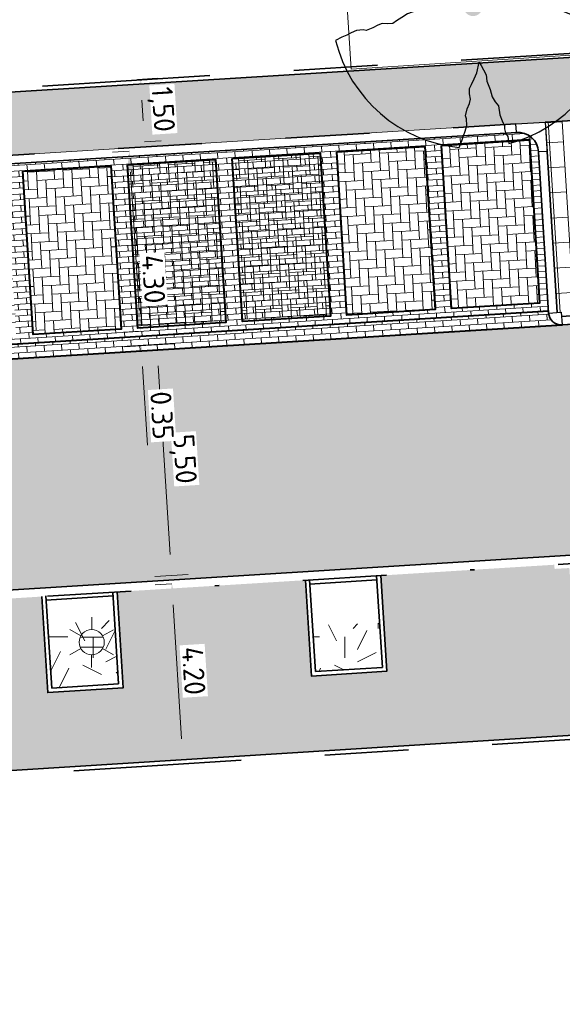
# Model space of a CAD drawing. Header units: metres. Extents: x 162305 to 163132, y 502542 to 502928.
# Tile 88 of 222: x 162442 to 162455, y 502732 to 502756. Entities that reach past the tile are written whole.
import ezdxf
from ezdxf.enums import TextEntityAlignment as Align

# ---------------------------------------------------------------- set-up
doc = ezdxf.new("R2010")
doc.units = ezdxf.units.M
for name, pattern in [('VH-GELEIDEBAND-SO', [6, 2, -2, 0, -2]), ('VH-OPSLUITBAND-SO', [10, 4, -2, 2, -2]), ('VH-TROTTOIRBAND-SO', [15, 5, -2, 2, -2, 2, -2]), ('ZZ-HIDDEN-SO', [4, 2, -2])]:
    doc.linetypes.add(name, pattern=pattern)
for name, color, linetype, lineweight, true_color in [('B-WE-OV-LICHTMAST-S-200', 190, 'Continuous', 18, 0x7f00ff), ('N-BH-VH-VERHARDING_BETONSTRAATSTEEN-Matje', 253, 'Continuous', 13, 0x828282), ('N-BH-VH-VERHARDING_TEGEL-Grijs', 253, 'Continuous', 13, 0x828282), ('N-WE-GR-BOOM-S', 3, 'Continuous', 25, 0x00ff00), ('N-WE-GR-PLANTGATVERBETERING-A', 92, 'Continuous', 13, 0x00bd00), ('N-WE-VH-GOOT_BSS-G', 5, 'Continuous', 35, 0x0000ff), ('N-WE-VH-KANTOPSLUITING_GELEIDEBAND_50X200-G', 20, 'VH-GELEIDEBAND-SO', 35, 0xff3f00), ('N-WE-VH-KANTOPSLUITING_OPSLUITBAND_100X200-G', 150, 'VH-OPSLUITBAND-SO', 35, 0x007fff), ('N-WE-VH-KANTOPSLUITING_TROTTOIRBAND_180X200-G', 6, 'VH-TROTTOIRBAND-SO', 35, 0xff00ff), ('N01-WE-VH-OPENVERHARDING_BETONSTRAATSTEEN-A', 32, 'Continuous', 18, 0xbd5e00)]:
    doc.layers.add(name, color=color, linetype=linetype, lineweight=lineweight, true_color=true_color)
for name, color, linetype, lineweight in [('N-BH-VH-MATERIAALGRENS-G', 7, 'Continuous', 40), ('N-WE-GR-GRAS-A-200', 62, 'Continuous', 18), ('N-WE-VH-KANTOPSLUITING_BETONRUG-G', 7, 'ZZ-HIDDEN-SO', 35), ('N-WE-VH-KANTOPSLUITING_VOORKANTBAND-G', 50, 'Continuous', 35), ('N-WE-VH-OPENVERHARDING_BETONSTRAATSTEEN-A', 92, 'Continuous', 18), ('N-WE-VH-OPENVERHARDING_BETONSTRAATSTEEN-A-200', 92, 'Continuous', 18), ('N-WE-VH-OPENVERHARDING_TEGEL-A', 92, 'Continuous', 18), ('NW-HOEKELEMENT PARKEERPLAATS', 2, 'Continuous', 30), ('X-XX-AL-M', 7, 'Continuous', 18)]:
    doc.layers.add(name, color=color, linetype=linetype, lineweight=lineweight)
doc.layers.add('X-XX-AL-HULPLIJN 01-G', color=1, linetype='Continuous', lineweight=18, true_color=0xff0000, plot=False)
doc.styles.add('NLCS-ISO', font='NLCS-ISO.ttf')
doc.styles.add('NLCS-ISO-M200-T25', font='NLCS-ISO.ttf', dxfattribs={"height": 0.5})
doc.dimstyles.new('NLCS-M200-T25-PIJL_L2_H2', dxfattribs={"dimscale": 0.2, "dimtxt": 2.5, "dimasz": 2.5, "dimexe": 2, "dimexo": 2, "dimgap": 0.7, "dimtad": 1, "dimzin": 0, "dimdsep": 46, "dimtxsty": 'NLCS-ISO-M200-T25', "dimcen": 0, "dimdle": 2, "dimclrd": 256, "dimclre": 256, "dimclrt": 256, "dimazin": 0, "dimtfac": 1, "dimtdec": 3, "dimtofl": 0, "dimtmove": 0, "dimatfit": 3, "dimfxl": 2, "dimfxlon": 1, "dimtfillclr": 256, "dimtolj": 1, "dimtzin": 0, "dimlwd": -1, "dimlwe": -1, "dimarcsym": 0})
pattern_1 = [(0, (0, 0), (2, 2), [0.5, -1.5]), (0, (1.1, 1.2), (2, 2), [0.5, -1.5]), (90, (0.2, 0.7), (-2, 2), [0.5, -1.5]), (90, (1, 1.4), (-2, 2), [0.5, -1.5]), (45, (0.4, 1.4), (0, 2), [0.5, -2.328427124]), (135, (1.1, 0), (-2, 0), [0.5, -2.328427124]), (26.5650512, (0.5, 0.6), (2, 8e-10), [0.5, -3.972135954]), (26.5650512, (1.4, 1.6), (2, 8e-10), [0.5, -3.972135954]), (63.43494882, (1.4, 0), (1e-10, 2), [0.5, -3.972135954]), (63.43494882, (0.5, 0.9), (1e-10, 2), [0.5, -3.972135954]), (63.43494882, (1.2, 0.4), (1e-10, 2), [0.5, -3.972135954]), (116.5650512, (0, 1.1), (-8e-10, 2), [0.5, -3.972135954]), (153.43494882, (0.4, 0.3), (-2, 1e-10), [0.5, -3.972135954])]

# ---------------------------------------------------------------- blocks, each defined once
blk = doc.blocks.new('*D252')
at = {"layer": 'Defpoints', "color": 0, "transparency": 16777216}
for p in [(162446.079, 502742.464), (162446.415, 502742.485), (162447.178, 502738.32)]:
    blk.add_point(p, dxfattribs=at)
at = {"layer": 'X-XX-AL-M', "transparency": 16777216}
for p, q in [((162446.079, 502742.464), (162445.68, 502742.439)), ((162446.31, 502738.767), (162446.11, 502741.965)), ((162446.741, 502738.293), (162445.942, 502738.243))]:
    blk.add_line(p, q, dxfattribs=at)
for points in [[(162446.193, 502741.97), (162446.027, 502741.96), (162446.079, 502742.464)], [(162446.394, 502738.772), (162446.227, 502738.761), (162446.342, 502738.268)]]:
    blk.add_solid(points, dxfattribs=at)
at = {"layer": 'X-XX-AL-M', "transparency": 16777216, "insert": (162446.6, 502740.39), "char_height": 0.5, "attachment_point": 5, "rotation": 273.5814, "style": 'NLCS-ISO-M200-T25', "bg_fill": 3, "box_fill_scale": 1.1, "bg_fill_color": 256, "bg_fill_true_color": 13158600, "bg_fill_transparency": 0}
blk.add_mtext('\\A1;4.20', dxfattribs=at)
blk = doc.blocks.new('*D253')
at = {"layer": 'Defpoints', "color": 0, "transparency": 16777216}
for p in [(162445.725, 502748.166), (162446.548, 502748.218), (162447.325, 502742.742)]:
    blk.add_point(p, dxfattribs=at)
at = {"layer": 'X-XX-AL-M', "transparency": 16777216}
for p, q in [((162446.124, 502748.191), (162445.325, 502748.141)), ((162446.038, 502743.162), (162445.756, 502747.667)), ((162446.468, 502742.688), (162445.67, 502742.638))]:
    blk.add_line(p, q, dxfattribs=at)
for points in [[(162445.839, 502747.672), (162445.673, 502747.662), (162445.725, 502748.166)], [(162446.121, 502743.167), (162445.955, 502743.157), (162446.069, 502742.663)]]:
    blk.add_solid(points, dxfattribs=at)
at = {"layer": 'X-XX-AL-M', "transparency": 16777216, "insert": (162446.336, 502745.442), "char_height": 0.5, "attachment_point": 5, "rotation": 273.5814, "style": 'NLCS-ISO-M200-T25', "bg_fill": 3, "box_fill_scale": 1.1, "bg_fill_color": 256, "bg_fill_true_color": 13158600, "bg_fill_transparency": 0}
blk.add_mtext('\\A1;5,50', dxfattribs=at)
blk = doc.blocks.new('*D254')
at = {"layer": 'Defpoints', "color": 0, "transparency": 16777216}
for p in [(162445.562, 502748.507), (162445.35, 502748.143), (162445.535, 502748.154)]:
    blk.add_point(p, dxfattribs=at)
at = {"layer": 'X-XX-AL-M', "transparency": 16777216}
for p, q in [((162445.297, 502748.991), (162445.266, 502749.49)), ((162445.329, 502748.492), (162444.929, 502748.467)), ((162445.35, 502748.143), (162444.951, 502748.118)), ((162445.382, 502747.644), (162445.499, 502745.768))]:
    blk.add_line(p, q, dxfattribs=at)
for points in [[(162445.381, 502748.996), (162445.214, 502748.986), (162445.329, 502748.492)], [(162445.465, 502747.649), (162445.299, 502747.639), (162445.35, 502748.143)]]:
    blk.add_solid(points, dxfattribs=at)
at = {"layer": 'X-XX-AL-M', "transparency": 16777216, "insert": (162445.845, 502746.481), "char_height": 0.5, "attachment_point": 5, "rotation": 273.5814, "style": 'NLCS-ISO-M200-T25', "bg_fill": 3, "box_fill_scale": 1.1, "bg_fill_color": 256, "bg_fill_true_color": 13158600, "bg_fill_transparency": 0}
blk.add_mtext('\\A1;0.35', dxfattribs=at)
blk = doc.blocks.new('*D255')
at = {"layer": 'Defpoints', "color": 0, "transparency": 16777216}
for p in [(162445.061, 502752.784), (162445.274, 502752.797), (162445.667, 502748.513)]:
    blk.add_point(p, dxfattribs=at)
at = {"layer": 'X-XX-AL-M', "transparency": 16777216}
for p, q in [((162445.061, 502752.784), (162444.662, 502752.759)), ((162445.298, 502748.991), (162445.092, 502752.285)), ((162445.329, 502748.492), (162444.93, 502748.467))]:
    blk.add_line(p, q, dxfattribs=at)
for points in [[(162445.175, 502752.29), (162445.009, 502752.28), (162445.061, 502752.784)], [(162445.381, 502748.996), (162445.215, 502748.986), (162445.329, 502748.492)]]:
    blk.add_solid(points, dxfattribs=at)
at = {"layer": 'X-XX-AL-M', "transparency": 16777216, "insert": (162445.643, 502749.733), "char_height": 0.5, "attachment_point": 5, "rotation": 273.5814, "style": 'NLCS-ISO-M200-T25', "bg_fill": 3, "box_fill_scale": 1.1, "bg_fill_color": 256, "bg_fill_true_color": 13158600, "bg_fill_transparency": 0}
blk.add_mtext('\\A1;4.30', dxfattribs=at)
blk = doc.blocks.new('*D256')
at = {"layer": 'Defpoints', "color": 0, "transparency": 16777216}
for p in [(162444.858, 502754.469), (162445.208, 502752.993)]:
    blk.add_point(p, dxfattribs=at)
at = {"layer": 'X-XX-AL-M', "transparency": 16777216}
for p, q in [((162445.257, 502754.494), (162445.732, 502754.524)), ((162445.364, 502754), (162445.395, 502753.506)), ((162445.426, 502753.007), (162445.826, 502753.032))]:
    blk.add_line(p, q, dxfattribs=at)
for points in [[(162445.447, 502754.005), (162445.281, 502753.995), (162445.333, 502754.499)], [(162445.478, 502753.511), (162445.312, 502753.501), (162445.426, 502753.007)]]:
    blk.add_solid(points, dxfattribs=at)
at = {"layer": 'X-XX-AL-M', "transparency": 16777216, "insert": (162445.819, 502753.78), "char_height": 0.5, "attachment_point": 5, "rotation": 273.5814, "style": 'NLCS-ISO-M200-T25', "bg_fill": 3, "box_fill_scale": 1.1, "bg_fill_color": 256, "bg_fill_true_color": 13158600, "bg_fill_transparency": 0}
blk.add_mtext('\\A1;1,50', dxfattribs=at)
at = {"layer": 'Defpoints', "color": 0, "transparency": 16777216}
blk.add_point((162445.426, 502753.007), dxfattribs=at)
blk = doc.blocks.new('SGR-BOOM_2E GROOTTE')
h = blk.add_hatch(color=256)
edge = h.paths.add_edge_path()
edge.add_arc((-0.002, 0.003), 0.15, 0, 360)
at = {"flags": 128}
for points in [[(-0.393, 2.219), (-0.386, 2.091), (-0.348, 2.03), (-0.339, 1.969), (-0.341, 1.917), (-0.308, 1.837), (-0.277, 1.741), (-0.267, 1.599), (-0.216, 1.531), (-0.176, 1.447), (-0.153, 1.329), (-0.105, 1.196), (-0.101, 1.091), (-0.064, 1.01), (-0.03, 0.939), (-0.003, 0.885), (0.045, 1.05), (0.096, 1.142), (0.143, 1.23), (0.18, 1.291), (0.184, 1.376), (0.173, 1.464), (0.193, 1.531), (0.234, 1.613), (0.265, 1.725), (0.255, 1.772), (0.254, 1.878), (0.285, 1.965), (0.319, 2.036), (0.35, 2.117), (0.397, 2.217)], [(-2.219, 0.389), (-2.089, 0.381), (-2.027, 0.345), (-1.967, 0.335), (-1.916, 0.339), (-1.835, 0.305), (-1.74, 0.274), (-1.598, 0.264), (-1.531, 0.213), (-1.443, 0.17), (-1.325, 0.147), (-1.195, 0.102), (-1.09, 0.098), (-1.008, 0.061), (-0.938, 0.027), (-0.883, 0), (-1.048, -0.048), (-1.141, -0.099), (-1.229, -0.146), (-1.29, -0.183), (-1.374, -0.186), (-1.462, -0.176), (-1.531, -0.196), (-1.612, -0.237), (-1.723, -0.268), (-1.77, -0.258), (-1.876, -0.259), (-1.963, -0.29), (-2.034, -0.323), (-2.115, -0.352), (-2.216, -0.401)], [(2.214, -0.385), (2.084, -0.378), (2.022, -0.34), (1.963, -0.33), (1.912, -0.335), (1.829, -0.3), (1.734, -0.27), (1.593, -0.259), (1.525, -0.21), (1.44, -0.168), (1.322, -0.144), (1.191, -0.097), (1.084, -0.093), (1.004, -0.057), (0.933, -0.022), (0.879, 0.005), (1.044, 0.053), (1.136, 0.103), (1.224, 0.15), (1.284, 0.188), (1.368, 0.191), (1.458, 0.18), (1.525, 0.201), (1.606, 0.24), (1.719, 0.273), (1.765, 0.263), (1.87, 0.262), (1.959, 0.292), (2.029, 0.328), (2.111, 0.357), (2.212, 0.405)], [(-0.36, -2.218), (-0.311, -2.117), (-0.28, -2.037), (-0.248, -1.966), (-0.217, -1.878), (-0.216, -1.773), (-0.228, -1.725), (-0.195, -1.613), (-0.156, -1.531), (-0.135, -1.464), (-0.145, -1.375), (-0.141, -1.292), (-0.104, -1.231), (-0.057, -1.143), (-0.006, -1.05), (0.041, -0.885), (0.069, -0.939), (0.102, -1.01), (0.139, -1.092), (0.144, -1.196), (0.19, -1.328), (0.213, -1.447), (0.255, -1.531), (0.305, -1.599), (0.316, -1.741), (0.347, -1.836), (0.381, -1.918), (0.376, -1.968), (0.387, -2.031), (0.423, -2.09), (0.432, -2.205)]]:
    blk.add_lwpolyline(points, dxfattribs=at)
for start, end in [(100.0002, 170.1098), (10.2999, 79.792), (190.3241, 260.8433), (281.0946, 350.0621)]:
    blk.add_arc((-0.002, 0.003), 2.25, start, end)
blk = doc.blocks.new('B-SOV-LICHTMAST-SO')
for p, q in [((0, 1.5), (0, 3)), ((-1.3, 0.75), (-2.6, 1.5)), ((1.3, 0.75), (2.6, 1.5)), ((-1.3, -0.75), (-2.6, -1.5)), ((1.3, -0.75), (2.6, -1.5)), ((0, -1.5), (0, -3))]:
    blk.add_line(p, q)
at = {"flags": 128}
for points in [[(-1.38, 0.59), (1.38, 0.59)], [(-1.38, -0.59), (1.38, -0.59)]]:
    blk.add_lwpolyline(points, dxfattribs=at)
blk.add_circle((0, 0), 1.5)
at = {"style": 'NLCS-ISO'}
blk.add_attdef('TYPE', text='', height=1.8, dxfattribs=at).set_placement((0, 3), align=Align.BOTTOM_CENTER)

msp = doc.modelspace()

# ---------------------------------------------------------------- hatches: boundary and pattern name
at = {"layer": 'N-WE-GR-GRAS-A-200'}
h = msp.add_hatch(dxfattribs=at)
h.set_pattern_fill('AGR-GRAS_02-SO', color=256, scale=0.2, style=0, pattern_type=2)
h.set_pattern_definition(pattern_1)
h.paths.add_polyline_path([(162421.517, 502819.726), (162435.034, 502820.576), (162435.169, 502820.432), (162435.343, 502820.275), (162435.553, 502820.121), (162435.897, 502819.944), (162436.228, 502819.841), (162436.649, 502819.789), (162442.014, 502820.095), (162442.181, 502820.21), (162442.325, 502817.953), (162445.008, 502818.123), (162446.244, 502817.251), (162443.192, 502817.061), (162443.511, 502811.925), (162442.505, 502811.858), (162442.17, 502817.226), (162424.634, 502816.13), (162424.643, 502815.982), (162424.967, 502810.771), (162422.081, 502810.59)])
edge = h.paths.add_edge_path(flags=16)
edge.add_ellipse((162362.043, 502852.57), major_axis=(-0.0024, 0.0374), ratio=0.999228, start_angle=0, end_angle=360, ccw=False)
edge = h.paths.add_edge_path(flags=16)
edge.add_ellipse((162362.585, 502843.074), major_axis=(-0.0024, 0.0374), ratio=0.999228, start_angle=0, end_angle=360, ccw=False)
edge = h.paths.add_edge_path(flags=16)
edge.add_ellipse((162361.375, 502862.47), major_axis=(-0.0024, 0.0374), ratio=0.999228, start_angle=0, end_angle=360, ccw=False)
h.paths.add_polyline_path([(162362.219, 502859.55), (162362.319, 502859.557), (162363.515, 502840.078), (162363.415, 502840.072), (162363.443, 502839.623), (162363.543, 502839.629), (162363.629, 502838.217), (162362.822, 502838.159), (162362.786, 502838.484), (162362.788, 502838.484), (162362.758, 502838.774), (162362.163, 502845.491), (162360.898, 502866.676), (162361.878, 502866.739), (162362.291, 502860.006), (162362.191, 502860)])
h.paths.add_polyline_path([(162370.36, 502859.13), (162370.182, 502861.923), (162370.463, 502861.92), (162370.486, 502861.402), (162370.779, 502861.415), (162370.814, 502860.896), (162371.337, 502860.935), (162371.387, 502859.961), (162371.777, 502859.979), (162371.78, 502859.223)])
edge = h.paths.add_edge_path(flags=16)
edge.add_ellipse((162389.544, 502924.307), major_axis=(-0.0024, 0.0375), ratio=0.999228, start_angle=0, end_angle=360, ccw=False)
edge = h.paths.add_edge_path(flags=16)
edge.add_ellipse((162379.964, 502923.711), major_axis=(-0.0024, 0.0375), ratio=0.999228, start_angle=0, end_angle=360, ccw=False)
h.paths.add_polyline_path([(162371.042, 502923.041), (162371.029, 502923.547), (162371.022, 502923.655), (162398.112, 502925.305), (162398.145, 502924.764)])
edge = h.paths.add_edge_path(flags=16)
edge.add_ellipse((162472.361, 502871.473), major_axis=(-0.0024, 0.0375), ratio=0.999228, start_angle=0, end_angle=360, ccw=False)
edge = h.paths.add_edge_path(flags=16)
edge.add_ellipse((162472.286, 502872.403), major_axis=(-0.0024, 0.0375), ratio=0.999228, start_angle=0, end_angle=360, ccw=False)
edge = h.paths.add_edge_path(flags=16)
edge.add_ellipse((162481.311, 502872.974), major_axis=(-0.0024, 0.0375), ratio=0.999228, start_angle=0, end_angle=360, ccw=False)
edge = h.paths.add_edge_path(flags=16)
edge.add_ellipse((162481.4, 502872.078), major_axis=(-0.0024, 0.0375), ratio=0.999228, start_angle=0, end_angle=360, ccw=False)
edge = h.paths.add_edge_path(flags=16)
edge.add_ellipse((162491.481, 502873.637), major_axis=(-0.0024, 0.0375), ratio=0.999228, start_angle=0, end_angle=360, ccw=False)
edge = h.paths.add_edge_path()
edge.add_line((162491.614, 502871.718), (162490.496, 502871.657))
edge.add_line((162490.496, 502871.657), (162490.491, 502871.77))
edge.add_line((162490.491, 502871.77), (162478.157, 502870.992))
edge.add_line((162478.157, 502870.992), (162470.974, 502870.605))
edge.add_line((162470.974, 502870.605), (162470.856, 502872.5))
edge.add_line((162470.856, 502872.5), (162485.627, 502873.415))
edge.add_line((162485.627, 502873.415), (162493.227, 502873.874))
edge.add_line((162493.227, 502873.874), (162492.846, 502880.392))
edge.add_line((162492.846, 502880.392), (162493.987, 502880.465))
edge.add_line((162493.987, 502880.465), (162494.519, 502871.874))
edge.add_line((162494.519, 502871.874), (162491.646, 502871.719))
edge.add_ellipse((162491.628, 502871.752), major_axis=(-0.0024, 0.0375), ratio=0.999228, start_angle=204.2611, end_angle=514.6215)
h.paths.add_polyline_path([(162503.076, 502855.443), (162503.175, 502855.449), (162503.182, 502855.349), (162507.723, 502855.63), (162508.325, 502845.898), (162508.826, 502845.929), (162509.922, 502845.996), (162508.48, 502869.305), (162502.561, 502868.939), (162502.362, 502868.295), (162502.373, 502866.891)])
h.paths.add_polyline_path([(162538.734, 502870.453), (162538.737, 502870.459), (162538.743, 502870.478), (162538.747, 502870.497), (162538.75, 502870.516), (162538.751, 502870.535), (162538.75, 502870.553), (162538.747, 502870.572), (162538.743, 502870.591), (162538.737, 502870.611), (162538.729, 502870.629), (162538.722, 502870.641), (162538.703, 502870.938), (162537.951, 502870.89), (162537.968, 502870.619), (162537.965, 502870.611), (162537.958, 502870.591), (162537.954, 502870.572), (162537.952, 502870.553), (162537.951, 502870.535), (162537.952, 502870.516), (162537.954, 502870.497), (162537.958, 502870.478), (162537.965, 502870.459), (162537.973, 502870.44), (162537.98, 502870.426), (162537.999, 502870.138), (162538.751, 502870.186)], flags=16)
edge = h.paths.add_edge_path(flags=16)
edge.add_ellipse((162531.906, 502869.982), major_axis=(-0.25, 0), ratio=1, start_angle=-146.5113, end_angle=206.759, ccw=False)
edge.add_line((162532.115, 502870.12), (162532.13, 502870.095))
edge = h.paths.add_edge_path(flags=16)
edge.add_ellipse((162511.919, 502869.277), major_axis=(-0.0024, 0.0375), ratio=0.999228, start_angle=0, end_angle=360, ccw=False)
edge = h.paths.add_edge_path(flags=16)
edge.add_ellipse((162522.497, 502868.462), major_axis=(-0.0024, 0.0375), ratio=0.999228, start_angle=0, end_angle=360, ccw=False)
edge = h.paths.add_edge_path(flags=16)
edge.add_ellipse((162522.447, 502869.89), major_axis=(-0.0024, 0.0375), ratio=0.999228, start_angle=0, end_angle=360, ccw=False)
edge = h.paths.add_edge_path(flags=16)
edge.add_ellipse((162532.379, 502869.057), major_axis=(-0.0024, 0.0375), ratio=0.999228, start_angle=0, end_angle=360, ccw=False)
edge = h.paths.add_edge_path()
edge.add_line((162511.902, 502867.747), (162510.21, 502867.645))
edge.add_line((162510.21, 502867.645), (162510.109, 502869.306))
edge.add_line((162510.109, 502869.306), (162538.74, 502871.078))
edge.add_line((162538.74, 502871.078), (162538.844, 502869.377))
edge.add_line((162538.844, 502869.377), (162511.943, 502867.75))
edge.add_ellipse((162511.92, 502867.78), major_axis=(-0.0024, 0.0375), ratio=0.999228, start_angle=212.8954, end_angle=506.7392)
edge = h.paths.add_edge_path(flags=16)
edge.add_ellipse((162554.017, 502704.407), major_axis=(-0.25, 0), ratio=1, start_angle=-19.7806, end_angle=333.4897, ccw=False)
edge.add_line((162553.781, 502704.492), (162553.793, 502704.519))
edge = h.paths.add_edge_path()
edge.add_ellipse((162551.443, 502714.761), major_axis=(-0.579, 0), ratio=1, start_angle=88.3276, end_angle=98.4248)
edge.add_line((162551.528, 502714.188), (162556.303, 502714.513))
edge.add_line((162556.303, 502714.513), (162556.577, 502710.125))
edge.add_line((162556.577, 502710.125), (162556.776, 502710.137))
edge.add_line((162556.776, 502710.137), (162556.846, 502709.236))
edge.add_line((162556.846, 502709.236), (162552.732, 502708.974))
edge.add_line((162552.732, 502708.974), (162552.986, 502704.982))
edge.add_line((162552.986, 502704.982), (162557.154, 502705.248))
edge.add_line((162557.154, 502705.248), (162557.171, 502705.029))
edge.add_line((162557.171, 502705.029), (162577.095, 502706.273))
edge.add_line((162577.095, 502706.273), (162577.219, 502706.826))
edge.add_line((162577.219, 502706.826), (162577.305, 502705.378))
edge.add_line((162577.305, 502705.378), (162549.792, 502703.693))
edge.add_line((162549.792, 502703.693), (162549.16, 502713.814))
edge.add_line((162549.16, 502713.814), (162549.362, 502713.826))
edge.add_line((162549.362, 502713.826), (162549.356, 502713.926))
edge.add_line((162549.356, 502713.926), (162550.264, 502713.982))
edge.add_ellipse((162550.22, 502714.681), major_axis=(-0.7, 0), ratio=1, start_angle=93.5531, end_angle=128.9932)
edge.add_line((162550.661, 502714.137), (162551.426, 502714.182))
edge = h.paths.add_edge_path(flags=16)
edge.add_ellipse((162508.182, 502708.963), major_axis=(-0.0024, 0.0375), ratio=0.999228, start_angle=0, end_angle=360, ccw=False)
edge = h.paths.add_edge_path(flags=16)
edge.add_ellipse((162498.418, 502708.139), major_axis=(-0.0024, 0.0375), ratio=0.999228, start_angle=0, end_angle=360, ccw=False)
edge = h.paths.add_edge_path(flags=16)
edge.add_ellipse((162487.929, 502707.676), major_axis=(-0.0024, 0.0375), ratio=0.999228, start_angle=0, end_angle=360, ccw=False)
edge = h.paths.add_edge_path(flags=16)
edge.add_ellipse((162478.214, 502707.105), major_axis=(-0.0024, 0.0375), ratio=0.999228, start_angle=0, end_angle=360, ccw=False)
h.paths.add_polyline_path([(162476.685, 502707.087), (162505.879, 502708.912), (162539.79, 502710.978), (162539.851, 502709.987), (162476.746, 502706.099)])
edge = h.paths.add_edge_path(flags=16)
edge.add_ellipse((162395.834, 502721.362), major_axis=(-0.0024, 0.0374), ratio=0.999228, start_angle=0, end_angle=360, ccw=False)
edge = h.paths.add_edge_path(flags=16)
edge.add_ellipse((162396.47, 502711.185), major_axis=(-0.0024, 0.0374), ratio=0.999228, start_angle=0, end_angle=360, ccw=False)
edge = h.paths.add_edge_path()
edge.add_line((162395.383, 502731.715), (162396.765, 502708.907))
edge.add_line((162396.765, 502708.907), (162397.036, 502704.3))
edge.add_line((162397.036, 502704.3), (162396.295, 502704.256))
edge.add_line((162396.295, 502704.256), (162395.798, 502704.697))
edge.add_line((162395.798, 502704.697), (162394.018, 502733.935))
edge.add_line((162394.018, 502733.935), (162394.9, 502734.934))
edge.add_line((162394.9, 502734.934), (162395.187, 502734.952))
edge.add_line((162395.187, 502734.952), (162395.379, 502731.782))
edge.add_ellipse((162395.364, 502731.747), major_axis=(-0.0024, 0.0374), ratio=0.999228, start_angle=333.5251, end_angle=566.1217)
edge = h.paths.add_edge_path(flags=16)
edge.add_ellipse((162599.331, 502707.364), major_axis=(-0.0024, 0.0375), ratio=0.999228, start_angle=0, end_angle=360, ccw=False)
edge = h.paths.add_edge_path(flags=16)
edge.add_ellipse((162589.565, 502706.823), major_axis=(-0.0024, 0.0375), ratio=0.999228, start_angle=0, end_angle=360, ccw=False)
edge = h.paths.add_edge_path()
edge.add_ellipse((162583.961, 502706.24), major_axis=(-0.25, 0), ratio=1, start_angle=93.4892, end_angle=273.4892)
edge.add_line((162583.945, 502706.489), (162583.943, 502706.535))
edge.add_line((162583.943, 502706.535), (162608.977, 502708.062))
edge.add_line((162608.977, 502708.062), (162609.022, 502707.322))
edge.add_line((162609.022, 502707.322), (162583.988, 502705.788))
edge.add_line((162583.988, 502705.788), (162583.976, 502705.99))
edge = h.paths.add_edge_path(flags=16)
edge.add_ellipse((162616.144, 502666.519), major_axis=(-0.0024, 0.0374), ratio=0.999228, start_angle=0, end_angle=360, ccw=False)
edge = h.paths.add_edge_path(flags=16)
edge.add_ellipse((162615.418, 502676.401), major_axis=(-0.0024, 0.0374), ratio=0.999228, start_angle=0, end_angle=360, ccw=False)
edge = h.paths.add_edge_path()
edge.add_ellipse((162615.429, 502664.807), major_axis=(-0.25, 0), ratio=1, start_angle=33.4892, end_angle=333.4892)
edge.add_line((162615.205, 502664.919), (162615.153, 502664.945))
edge.add_line((162615.153, 502664.945), (162613.958, 502684.042))
edge.add_line((162613.958, 502684.042), (162615.141, 502684.116))
edge.add_line((162615.141, 502684.116), (162615.159, 502683.799))
edge.add_line((162615.159, 502683.799), (162616.307, 502665.548))
edge.add_line((162616.307, 502665.548), (162616.303, 502665.534))
edge.add_line((162616.303, 502665.534), (162616.301, 502665.515))
edge.add_line((162616.301, 502665.515), (162616.3, 502665.496))
edge.add_line((162616.3, 502665.496), (162616.301, 502665.477))
edge.add_line((162616.301, 502665.477), (162616.303, 502665.458))
edge.add_line((162616.303, 502665.458), (162616.308, 502665.439))
edge.add_line((162616.308, 502665.439), (162616.314, 502665.42))
edge.add_line((162616.314, 502665.42), (162616.315, 502665.418))
edge.add_line((162616.315, 502665.418), (162616.722, 502658.942))
edge.add_line((162616.722, 502658.942), (162615.533, 502658.854))
edge.add_line((162615.533, 502658.854), (162615.172, 502664.637))
edge.add_line((162615.172, 502664.637), (162615.22, 502664.669))
h.paths.add_polyline_path([(162613.807, 502655.383), (162613.598, 502658.712), (162613.638, 502658.715), (162613.934, 502653.992), (162582.144, 502652.018), (162582.063, 502653.317)])
h.paths.add_polyline_path([(162630.424, 502647.556), (162630.699, 502642.626), (162628.4, 502642.494), (162627.777, 502642.458), (162627.786, 502642.278), (162603.433, 502640.765), (162603.114, 502645.897), (162602.077, 502645.841), (162602.105, 502645.392), (162602.141, 502645.394), (162602.467, 502640.049), (162633.855, 502641.963), (162634.145, 502641.982), (162633.881, 502644.367), (162633.717, 502645), (162633.378, 502645.727), (162632.876, 502646.364), (162632.286, 502646.854), (162631.624, 502647.211)])
edge = h.paths.add_edge_path(flags=16)
edge.add_ellipse((162567.845, 502652.2), major_axis=(-0.0024, 0.0375), ratio=0.999228, start_angle=0, end_angle=360, ccw=False)
edge = h.paths.add_edge_path()
edge.add_line((162548.046, 502650.768), (162548.03, 502651.015))
edge.add_line((162548.03, 502651.015), (162549.486, 502651.109))
edge.add_line((162549.486, 502651.109), (162549.486, 502650.517))
edge.add_line((162549.486, 502650.517), (162550.286, 502650.517))
edge.add_line((162550.286, 502650.517), (162550.286, 502651.16))
edge.add_line((162550.286, 502651.16), (162558.56, 502651.693))
edge.add_ellipse((162558.587, 502651.719), major_axis=(-0.0024, 0.0375), ratio=0.999228, start_angle=129.7834, end_angle=230.2968)
edge.add_line((162558.617, 502651.697), (162573.877, 502652.68))
edge.add_line((162573.877, 502652.68), (162573.944, 502651.609))
edge.add_line((162573.944, 502651.609), (162548.093, 502650.004))
edge.add_line((162548.093, 502650.004), (162548.05, 502650.705))
edge.add_ellipse((162548.028, 502650.735), major_axis=(-0.0024, 0.0375), ratio=0.999228, start_angle=211.6727, end_angle=328.1784)
edge = h.paths.add_edge_path(flags=16)
edge.add_ellipse((162430.665, 502659.865), major_axis=(-0.0024, 0.0375), ratio=0.999228, start_angle=0, end_angle=360, ccw=False)
edge = h.paths.add_edge_path(flags=16)
edge.add_ellipse((162420.419, 502659.642), major_axis=(-0.0024, 0.0375), ratio=0.999228, start_angle=0, end_angle=360, ccw=False)
edge = h.paths.add_edge_path(flags=16)
edge.add_ellipse((162411.256, 502659.155), major_axis=(-0.0024, 0.0375), ratio=0.999228, start_angle=0, end_angle=360, ccw=False)
h.paths.add_polyline_path([(162435.507, 502661.043), (162435.323, 502659.857), (162409.633, 502658.262), (162409.562, 502659.421), (162417.311, 502659.909), (162417.311, 502659.564), (162418.111, 502659.564), (162418.111, 502659.962)])
edge = h.paths.add_edge_path()
edge.add_arc((162406.536, 502665.135), 0.25, 314.1361, 386.759)
edge.add_line((162406.759, 502665.248), (162406.744, 502665.273))
edge.add_arc((162406.536, 502665.135), 0.25, 33.4892, 53.1521)
edge.add_line((162406.686, 502665.335), (162405.617, 502682.119))
edge.add_line((162405.617, 502682.119), (162404.587, 502699.361))
edge.add_line((162404.587, 502699.361), (162405.114, 502699.394))
edge.add_line((162405.114, 502699.394), (162407.566, 502659.298))
edge.add_line((162407.566, 502659.298), (162407.073, 502659.267))
edge.add_line((162407.073, 502659.267), (162407.068, 502659.343))
edge.add_line((162407.068, 502659.343), (162407.062, 502659.43))
edge.add_line((162407.062, 502659.43), (162406.71, 502664.956))
h.paths.add_polyline_path([(162384.175, 502626.989), (162385.046, 502626.592), (162372.825, 502599.014), (162371.335, 502595.495), (162370.722, 502593.495), (162370.394, 502591.743), (162370.27, 502590.819), (162370.22, 502589.04), (162370.38, 502587.03), (162370.565, 502585.909), (162371.415, 502583.295), (162372.193, 502581.707), (162370.908, 502584.33), (162369.966, 502586.806), (162369.747, 502588.04), (162369.616, 502589.543), (162369.609, 502591.028), (162369.765, 502592.585), (162370.157, 502594.429), (162370.745, 502596.215), (162373.739, 502603.155), (162382.073, 502622.389), (162383.982, 502627.016)])
h.paths.add_polyline_path([(162633.546, 502600.513), (162633.828, 502595.971), (162634.923, 502596.039), (162635.361, 502596.088), (162635.807, 502596.254), (162636.127, 502596.481), (162636.395, 502596.782), (162636.609, 502597.185), (162636.68, 502597.521), (162636.692, 502597.852), (162636.458, 502601.632), (162636.458, 502601.69), (162604.902, 502599.753), (162604.852, 502599.75), (162605.149, 502595.651), (162605.325, 502595.091), (162605.529, 502594.771), (162606.031, 502594.327), (162606.489, 502594.101), (162606.98, 502594.014), (162607.398, 502594.03), (162607.379, 502594.329), (162607.479, 502594.335), (162607.197, 502598.877)])
h = msp.add_hatch(dxfattribs=at)
h.set_pattern_fill('AGR-GRAS_02-SO', color=256, scale=0.2, style=0, pattern_type=2)
h.set_pattern_definition(pattern_1)
h.paths.add_polyline_path([(162444.714, 502741.594), (162444.81, 502740.075), (162443.213, 502739.974), (162443.117, 502741.498)])
edge = h.paths.add_edge_path(flags=16)
edge.add_ellipse((162443.204, 502741.399), major_axis=(-0.0024, 0.0375), ratio=0.999228, start_angle=0, end_angle=360)
h = msp.add_hatch(dxfattribs=at)
h.set_pattern_fill('AGR-GRAS_02-SO', color=256, scale=0.2, style=0, pattern_type=2)
h.set_pattern_definition(pattern_1)
h.paths.add_polyline_path([(162451.032, 502741.524), (162451.098, 502740.471), (162449.501, 502740.37), (162449.431, 502741.471)], flags=0)
at = {"layer": 'N-WE-VH-OPENVERHARDING_BETONSTRAATSTEEN-A', "true_color": 0x333333}
h = msp.add_hatch(dxfattribs=at)
h.set_pattern_fill('AVH-BSS_DIKFORMAAT_HALFST', color=250, scale=2, angle=273.5529, pattern_type=2)
h.set_pattern_definition([(273.552878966, (0, 0), (0.23225760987, -0.40037657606), [0.138, -0.138]), (3.552878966, (0, 0), (-0.00855181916, 0.137734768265), [])])
h.paths.add_polyline_path([(162437.826, 502752.211, 0.414239), (162437.358, 502751.681), (162437.594, 502747.888), (162455.06, 502748.972), (162454.824, 502752.765, 0.414189), (162454.294, 502753.233)])
h.paths.add_polyline_path([(162444.867, 502748.54), (162442.769, 502748.411), (162442.529, 502752.303), (162444.627, 502752.432)], flags=16)
h.paths.add_polyline_path([(162450.015, 502752.766), (162452.113, 502752.895), (162452.353, 502749.004), (162450.254, 502748.874)], flags=16)
h.paths.add_polyline_path([(162442.372, 502748.385), (162440.274, 502748.256), (162440.034, 502752.148), (162442.132, 502752.277)], flags=16)
h.paths.add_polyline_path([(162452.51, 502752.923), (162454.608, 502753.052), (162454.848, 502749.16), (162452.75, 502749.031)], flags=16)
h.paths.add_polyline_path([(162439.877, 502748.23), (162437.778, 502748.101), (162437.539, 502751.992), (162439.637, 502752.122)], flags=16)
at = {"layer": 'N-WE-VH-OPENVERHARDING_BETONSTRAATSTEEN-A', "true_color": 0xffffff}
h = msp.add_hatch(dxfattribs=at)
h.set_pattern_fill('AVH-BSS_KEIFORMAAT_ELLEBOOG', scale=2, angle=93.0855, pattern_type=2)
h.set_pattern_definition([(93.085527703, (0, 0), (-0.22099914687, 0.19839197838), [0.63, -0.21]), (3.085527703, (-0.4194, -0.0226), (-0.22099914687, 0.19839197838), [0.63, -0.21])])
h.paths.add_polyline_path([(162452.51, 502752.923), (162454.608, 502753.052), (162454.848, 502749.16), (162452.75, 502749.031)])
h.paths.add_polyline_path([(162450.015, 502752.766), (162452.113, 502752.895), (162452.353, 502749.004), (162450.254, 502748.874)])
h.paths.add_polyline_path([(162447.52, 502752.611), (162449.618, 502752.74), (162449.858, 502748.849), (162447.759, 502748.72)])
h.paths.add_polyline_path([(162445.024, 502752.457), (162447.123, 502752.586), (162447.362, 502748.695), (162445.264, 502748.566)])
h.paths.add_polyline_path([(162442.529, 502752.303), (162444.627, 502752.432), (162444.867, 502748.54), (162442.769, 502748.411)])
h.paths.add_polyline_path([(162440.034, 502752.148), (162442.132, 502752.277), (162442.372, 502748.385), (162440.274, 502748.256)])
h.paths.add_polyline_path([(162437.539, 502751.992), (162439.637, 502752.122), (162439.877, 502748.23), (162437.778, 502748.101)])
at = {"layer": 'N-WE-VH-OPENVERHARDING_BETONSTRAATSTEEN-A', "true_color": 0x333333}
h = msp.add_hatch(dxfattribs=at)
h.set_pattern_fill('AVH-BSS_DIKFORMAAT_HALFST', color=250, scale=2, angle=273.5531, pattern_type=2)
h.set_pattern_definition([(273.553, (162446.32475, 502748.63118), (0.232259, -0.4003757), [0.138, -0.138]), (3.5531, (162446.32475, 502748.63118), (-0.0085523, 0.1377347), [])])
edge = h.paths.add_edge_path()
edge.add_line((162455.082, 502748.623), (162455.381, 502748.642))
edge.add_arc((162455.365, 502748.947), 0.306, 175.2822, 273.025, ccw=False)
edge.add_line((162455.06, 502748.972), (162437.594, 502747.888))
edge.add_arc((162437.294, 502747.825), 0.306, -85.9238, 11.8365, ccw=False)
edge.add_line((162437.316, 502747.52), (162437.615, 502747.539))
edge.add_line((162437.615, 502747.539), (162455.082, 502748.623))
at = {"layer": 'N-WE-VH-OPENVERHARDING_BETONSTRAATSTEEN-A-200', "true_color": 0x333333}
h = msp.add_hatch(dxfattribs=at)
h.set_pattern_fill('AVH-BSS_KEIFORMAAT_KEPER-SO', color=250, scale=0.2, angle=3.5504, pattern_type=2)
h.set_pattern_definition([(48.55043389, (0, 0), (-0.01839141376, 0.29641483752), [0.63, -0.21]), (138.55043389, (0.13901, 0.1574), (-0.01839141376, 0.29641483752), [0.63, -0.21])])
h.paths.add_polyline_path([(162398.561, 502745.108), (162398.939, 502739.626), (162455.999, 502743.169), (162455.656, 502748.652), (162437.316, 502747.52), (162425.757, 502746.802)])
at = {"layer": 'N-WE-VH-OPENVERHARDING_TEGEL-A', "true_color": 0x333333}
h = msp.add_hatch(dxfattribs=at)
h.set_pattern_fill('AVH-TEGEL_300X300_HALFST', color=250, angle=3.0361, pattern_type=2)
h.set_pattern_definition([(3.03605687, (0, 0), (0.29163426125, 0.165678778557), [0.3, -0.3]), (93.03605687, (0, 0), (-0.29957892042, -0.01588931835), [])])
h.paths.add_polyline_path([(162434.264, 502753.696), (162466.371, 502755.689), (162466.465, 502754.18), (162454.98, 502753.477), (162454.282, 502753.434), (162454.282, 502753.433), (162437.813, 502752.41), (162437.115, 502752.367), (162436.715, 502752.342), (162434.356, 502752.196)])
h = msp.add_hatch(dxfattribs=at)
h.set_pattern_fill('AVH-TEGEL_400X600_BLOK', color=250, angle=3.5974, pattern_type=2)
h.set_pattern_definition([(3.59736166, (0, 0), (-0.0376467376, 0.59881777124), []), (93.59736166, (0, 0), (-0.3992118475, -0.02509782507), [])])
h.paths.add_polyline_path([(162454.98, 502753.477), (162455.388, 502753.502), (162455.668, 502748.86), (162455.369, 502748.841), (162455.362, 502748.942), (162455.263, 502748.936)])
h.paths.add_polyline_path([(162436.715, 502752.342), (162437.115, 502752.367), (162437.397, 502747.826), (162437.297, 502747.819), (162437.303, 502747.72), (162437.004, 502747.701)])
h = msp.add_hatch(dxfattribs=at)
h.set_pattern_fill('AVH-TEGEL_400X400_HALFST_02', color=250, angle=3.5672, pattern_type=2)
h.set_pattern_definition([(3.56718799, (0, 0), (-0.02488758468, 0.3992250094), []), (93.56718799, (0, 0), (-0.3992250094, -0.02488758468), [0.4, -0.4]), (93.56718799, (0.17472, 0.41167), (-0.3992250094, -0.02488758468), [0.4, -0.4]), (3.56718799, (0.1872, 0.21206), (-0.0497751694, 0.7984500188), [0, -1.6]), (3.56718799, (0.5864, 0.23694), (-0.0497751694, 0.7984500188), [0, -1.6]), (48.567188, (0, 0), (-0.8482251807, 0.748674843), [])])
edge = h.paths.add_edge_path()
edge.add_arc((162397.948, 502733.553), 5.8, 93.5531, 176.9652)
edge.add_line((162392.157, 502733.86), (162393.916, 502733.97))
edge.add_line((162393.916, 502733.97), (162394.853, 502735.031))
edge.add_line((162394.853, 502735.031), (162455.807, 502738.863))
edge.add_line((162455.807, 502738.863), (162455.689, 502740.759))
edge.add_line((162455.689, 502740.759), (162455.558, 502742.841))
edge.add_line((162455.558, 502742.841), (162455.204, 502742.82))
edge.add_line((162455.204, 502742.82), (162455.198, 502742.919))
edge.add_line((162455.198, 502742.919), (162451.06, 502742.662))
edge.add_line((162451.06, 502742.662), (162451.204, 502740.377))
edge.add_line((162451.204, 502740.377), (162449.407, 502740.264))
edge.add_line((162449.407, 502740.264), (162449.263, 502742.551))
edge.add_line((162449.263, 502742.551), (162444.772, 502742.272))
edge.add_line((162444.772, 502742.272), (162444.916, 502739.981))
edge.add_line((162444.916, 502739.981), (162443.119, 502739.868))
edge.add_line((162443.119, 502739.868), (162442.975, 502742.16))
edge.add_line((162442.975, 502742.16), (162438.485, 502741.882))
edge.add_line((162438.485, 502741.882), (162438.629, 502739.586))
edge.add_line((162438.629, 502739.586), (162436.832, 502739.473))
edge.add_line((162436.832, 502739.473), (162436.688, 502741.77))
edge.add_line((162436.688, 502741.77), (162432.196, 502741.491))
edge.add_line((162432.196, 502741.491), (162432.341, 502739.191))
edge.add_line((162432.341, 502739.191), (162430.544, 502739.078))
edge.add_line((162430.544, 502739.078), (162430.399, 502741.38))
edge.add_line((162430.399, 502741.38), (162425.908, 502741.101))
edge.add_line((162425.908, 502741.101), (162426.053, 502738.796))
edge.add_line((162426.053, 502738.796), (162425.833, 502738.782))
edge.add_line((162425.833, 502738.782), (162425.865, 502738.281))
edge.add_line((162425.865, 502738.281), (162425.266, 502738.243))
edge.add_line((162425.266, 502738.243), (162425.234, 502738.744))
edge.add_line((162425.234, 502738.744), (162424.257, 502738.683))
edge.add_line((162424.257, 502738.683), (162424.112, 502740.989))
edge.add_line((162424.112, 502740.989), (162419.621, 502740.71))
edge.add_line((162419.621, 502740.71), (162419.766, 502738.401))
edge.add_line((162419.766, 502738.401), (162417.969, 502738.288))
edge.add_line((162417.969, 502738.288), (162417.824, 502740.599))
edge.add_line((162417.824, 502740.599), (162413.332, 502740.32))
edge.add_line((162413.332, 502740.32), (162413.478, 502738.005))
edge.add_line((162413.478, 502738.005), (162411.683, 502737.893))
edge.add_line((162411.683, 502737.893), (162411.538, 502740.208))
edge.add_line((162411.538, 502740.208), (162407.046, 502739.929))
edge.add_line((162407.046, 502739.929), (162407.192, 502737.61))
edge.add_line((162407.192, 502737.61), (162405.131, 502737.481))
edge.add_line((162405.131, 502737.481), (162404.985, 502739.801))
edge.add_line((162404.985, 502739.801), (162400.494, 502739.523))
edge.add_line((162400.494, 502739.523), (162400.64, 502737.198))
edge.add_line((162400.64, 502737.198), (162398.425, 502737.059))
edge.add_line((162398.425, 502737.059), (162398.279, 502739.385))
edge.add_line((162398.279, 502739.385), (162397.589, 502739.342))
h.paths.add_polyline_path([(162396.835, 502736.708), (162396.873, 502736.109), (162396.274, 502736.071), (162396.24, 502736.603), (162395.718, 502736.57), (162395.68, 502737.169), (162396.279, 502737.207), (162396.313, 502736.674)], flags=0)
at = {"layer": 'N01-WE-VH-OPENVERHARDING_BETONSTRAATSTEEN-A'}
h = msp.add_hatch(dxfattribs=at)
h.set_pattern_fill('AVH-BSS_LINGEFORMAAT_KEPER', color=256, scale=2, angle=3.5408, pattern_type=2)
h.set_pattern_definition([(48.5408, (162379.96123, 502825.00982), (-0.01397452, 0.22584223), [0.64, -0.32]), (138.5408, (162380.06716, 502825.12972), (0.01397452, -0.22584223), [0.64, -0.32])])
edge = h.paths.add_edge_path()
edge.add_line((162422.396, 502810.405), (162442.518, 502811.658))
edge.add_line((162442.518, 502811.658), (162443.926, 502811.747))
edge.add_line((162443.926, 502811.747), (162449.515, 502812.098))
edge.add_line((162449.515, 502812.098), (162450.113, 502812.135))
edge.add_arc((162450.144, 502811.636), 0.5, 3.4912, 93.5974, ccw=False)
edge.add_line((162450.643, 502811.667), (162450.915, 502807.179))
edge.add_arc((162450.415, 502807.149), 0.5, -86.3696, 3.4581, ccw=False)
edge.add_line((162450.447, 502806.649), (162449.365, 502806.581))
edge.add_line((162449.365, 502806.581), (162431.3, 502805.446))
edge.add_arc((162431.495, 502802.35), 3.102, 93.5974, 181.5732)
edge.add_line((162428.394, 502802.265), (162428.575, 502799.313))
edge.add_line((162428.575, 502799.313), (162428.676, 502797.627))
edge.add_line((162428.676, 502797.627), (162429.316, 502787.046))
edge.add_line((162429.316, 502787.046), (162431.299, 502754.164))
edge.add_line((162431.299, 502754.164), (162425.81, 502753.828))
edge.add_line((162425.81, 502753.828), (162425.774, 502754.401))
edge.add_line((162425.774, 502754.401), (162426.124, 502754.423))
edge.add_line((162426.124, 502754.423), (162422.831, 502809.021))
edge.add_line((162422.831, 502809.021), (162422.482, 502808.999))
edge.add_line((162422.482, 502808.999), (162422.396, 502810.405))

# ---------------------------------------------------------------- linework, layer by layer
at = {"layer": 'N-BH-VH-MATERIAALGRENS-G'}
for p, q in [((162454.98, 502753.477), (162455.388, 502753.502)), ((162437.594, 502747.888), (162455.06, 502748.972)), ((162437.316, 502747.52), (162455.381, 502748.642))]:
    msp.add_line(p, q, dxfattribs=at)
at = {"layer": 'N-BH-VH-MATERIAALGRENS-G', "flags": 128}
for points in [[(162450.015, 502752.766), (162452.113, 502752.895), (162452.353, 502749.004), (162450.254, 502748.874), (162450.015, 502752.766)], [(162452.51, 502752.923), (162454.608, 502753.052), (162454.848, 502749.16), (162452.75, 502749.031), (162452.51, 502752.923)], [(162447.52, 502752.611), (162449.618, 502752.74), (162449.858, 502748.849), (162447.759, 502748.72), (162447.52, 502752.611)], [(162442.529, 502752.303), (162444.627, 502752.432), (162444.867, 502748.54), (162442.769, 502748.411), (162442.529, 502752.303)], [(162445.024, 502752.457), (162447.123, 502752.586), (162447.362, 502748.695), (162445.264, 502748.566), (162445.024, 502752.457)]]:
    msp.add_lwpolyline(points, dxfattribs=at)
at = {"layer": 'N-BH-VH-VERHARDING_BETONSTRAATSTEEN-Matje', "flags": 128}
for points in [[(162450.015, 502752.766), (162452.113, 502752.895), (162452.353, 502749.004), (162450.254, 502748.874), (162450.015, 502752.766)], [(162452.51, 502752.923), (162454.608, 502753.052), (162454.848, 502749.16), (162452.75, 502749.031), (162452.51, 502752.923)], [(162447.52, 502752.611), (162449.618, 502752.74), (162449.858, 502748.849), (162447.759, 502748.72), (162447.52, 502752.611)], [(162442.529, 502752.303), (162444.627, 502752.432), (162444.867, 502748.54), (162442.769, 502748.411), (162442.529, 502752.303)], [(162445.024, 502752.457), (162447.123, 502752.586), (162447.362, 502748.695), (162445.264, 502748.566), (162445.024, 502752.457)]]:
    msp.add_lwpolyline(points, dxfattribs=at)
at = {"layer": 'N-BH-VH-VERHARDING_TEGEL-Grijs', "flags": 128}
msp.add_lwpolyline([(162434.264, 502753.696), (162466.371, 502755.689), (162466.465, 502754.18), (162454.98, 502753.477), (162454.282, 502753.434), (162454.282, 502753.433), (162437.813, 502752.41), (162437.115, 502752.367), (162436.715, 502752.342), (162434.356, 502752.196), (162434.264, 502753.696)], dxfattribs=at)
at = {"layer": 'N-WE-GR-PLANTGATVERBETERING-A', "flags": 128}
msp.add_lwpolyline([(162450.184, 502757.344), (162456.171, 502757.726), (162456.337, 502755.119), (162450.35, 502754.738), (162450.184, 502757.344)], dxfattribs=at)
at = {"layer": 'N-WE-VH-GOOT_BSS-G'}
msp.add_line((162455.06, 502748.972), (162437.594, 502747.888), dxfattribs=at)
at = {"layer": 'N-WE-VH-KANTOPSLUITING_BETONRUG-G'}
for p, q in [((162449.369, 502742.457), (162450.967, 502742.556)), ((162443.08, 502742.078), (162444.678, 502742.178))]:
    msp.add_line(p, q, dxfattribs=at)
msp.add_lwpolyline([(162466.792, 502746.129, 0.228749), (162459.305, 502749.186), (162455.362, 502748.941)], format="xyb", dxfattribs=at)
at = {"layer": 'N-WE-VH-KANTOPSLUITING_GELEIDEBAND_50X200-G'}
msp.add_line((162400.494, 502739.523), (162455.651, 502742.947), dxfattribs=at)
at = {"layer": 'N-WE-VH-KANTOPSLUITING_OPSLUITBAND_100X200-G'}
msp.add_line((162466.949, 502755.825), (162437.969, 502754.026), dxfattribs=at)
for points in [[(162450.96, 502742.657), (162451.098, 502740.471), (162449.501, 502740.37), (162449.363, 502742.557)], [(162444.672, 502742.266), (162444.81, 502740.075), (162443.213, 502739.974), (162443.074, 502742.178)], [(162457.71, 502738.882), (162394.9, 502734.934), (162394.018, 502733.935), (162395.798, 502704.697), (162396.295, 502704.256), (162398.336, 502704.378), (162398.438, 502702.681), (162396.397, 502702.559), (162395.96, 502702.066)]]:
    msp.add_lwpolyline(points, dxfattribs=at)
at = {"layer": 'N-WE-VH-KANTOPSLUITING_TROTTOIRBAND_180X200-G'}
for p, q in [((162437.813, 502752.41), (162454.282, 502753.433)), ((162455.024, 502752.778), (162455.263, 502748.936))]:
    msp.add_line(p, q, dxfattribs=at)
msp.add_lwpolyline([(162455.369, 502748.841), (162459.311, 502749.086, -0.228749), (162466.717, 502746.062)], format="xyb", dxfattribs=at)
at = {"layer": 'N-WE-VH-KANTOPSLUITING_VOORKANTBAND-G'}
msp.add_lwpolyline([(162466.955, 502755.726), (162437.975, 502753.926), (162435.321, 502797.933), (162464.359, 502799.758)], close=True, dxfattribs=at)
for points in [[(162466.98, 502745.798), (162466.465, 502754.18), (162455.388, 502753.502)], [(162449.263, 502742.551), (162449.407, 502740.264), (162451.204, 502740.377), (162451.06, 502742.662)], [(162442.975, 502742.16), (162443.119, 502739.868), (162444.916, 502739.981), (162444.772, 502742.272)], [(162463.367, 502734.281), (162458.119, 502733.953), (162457.803, 502738.988), (162394.853, 502735.031), (162393.916, 502733.97), (162395.7, 502704.65)]]:
    msp.add_lwpolyline(points, dxfattribs=at)
for points in [[(162431.745, 502747.174), (162437.316, 502747.52, 0.414214), (162437.597, 502747.838), (162437.358, 502751.681, -0.414214), (162437.826, 502752.211), (162454.294, 502753.233, -0.414189), (162454.824, 502752.765), (162455.063, 502748.922, 0.414214), (162455.381, 502748.642), (162459.324, 502748.887, -0.228749), (162466.569, 502745.929, 0.228858), (162469.79, 502744.614), (162499.644, 502746.483)], [(162465.097, 502709.696, 0.414214), (162464.779, 502709.977), (162460.936, 502709.738, -0.414214), (162460.406, 502710.206), (162460.003, 502716.694, -0.414214), (162460.471, 502717.224), (162464.314, 502717.463, 0.414214), (162464.595, 502717.781), (162464.296, 502722.538, 0.414214), (162463.978, 502722.819), (162460.136, 502722.58, -0.414214), (162459.606, 502723.048), (162459.203, 502729.536, -0.414214), (162459.671, 502730.066), (162463.513, 502730.304, 0.414214), (162463.794, 502730.622), (162463.36, 502737.615, 0.414214), (162457, 502743.232), (162400.481, 502739.722)]]:
    msp.add_lwpolyline(points, format="xyb", dxfattribs=at)
at = {"layer": 'NW-HOEKELEMENT PARKEERPLAATS', "flags": 128}
for points in [[(162454.294, 502753.234), (162454.282, 502753.434), (162454.98, 502753.477), (162455.024, 502752.778), (162454.824, 502752.766)], [(162455.063, 502748.923), (162455.362, 502748.942), (162455.381, 502748.642)]]:
    msp.add_lwpolyline(points, dxfattribs=at)
at = {"layer": 'X-XX-AL-HULPLIJN 01-G', "flags": 128}
for points in [[(162454.98, 502753.477), (162455.388, 502753.502), (162455.668, 502748.86), (162455.369, 502748.841), (162455.362, 502748.942), (162455.263, 502748.936)], [(162398.561, 502745.108), (162398.939, 502739.626), (162455.999, 502743.169), (162455.656, 502748.652), (162437.316, 502747.52), (162425.757, 502746.802)]]:
    msp.add_lwpolyline(points, close=True, dxfattribs=at)

# ---------------------------------------------------------------- block references
at = {"layer": 'B-WE-OV-LICHTMAST-S-200', "xscale": 0.2, "yscale": 0.2, "zscale": 0.2, "rotation": 359.7767984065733}
msp.add_blockref('B-SOV-LICHTMAST-SO', (162444.167, 502741.071), dxfattribs=at)
at = {"layer": 'N-WE-GR-BOOM-S', "xscale": 1.5, "yscale": 1.5, "zscale": 1.5, "rotation": 3.553090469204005}
msp.add_blockref('SGR-BOOM_2E GROOTTE', (162453.264, 502756.227), dxfattribs=at)

# ---------------------------------------------------------------- next in the draw order: dimensions: what is measured, and where the dimension line sits
at = {"layer": 'X-XX-AL-M'}
for base, p1, p2, angle, text, picture, middle in [((162445.426, 502753.007), (162444.858, 502754.469), (162445.208, 502752.993), 93.5814, '1,50', '*D256', (162445.819, 502753.78)), ((162445.725, 502748.166), (162447.325, 502742.742), (162446.548, 502748.218), 273.5814, '5,50', '*D253', (162446.336, 502745.442))]:
    dim = msp.add_linear_dim(base=base, p1=p1, p2=p2, angle=angle, text=text, dimstyle='NLCS-M200-T25-PIJL_L2_H2', override={"dimtfill": 1}, dxfattribs=at)
    dim.commit()
    dim.dimension.update_dxf_attribs({"geometry": picture, "text_midpoint": middle})
dim = msp.add_linear_dim(base=(162446.079, 502742.464), p1=(162447.178, 502738.32), p2=(162446.415, 502742.485), angle=273.5814, dimstyle='NLCS-M200-T25-PIJL_L2_H2', override={"dimtfill": 1}, dxfattribs=at)
dim.commit()
dim.dimension.update_dxf_attribs({"geometry": '*D252', "text_midpoint": (162446.6, 502740.39)})

# ---------------------------------------------------------------- next in the draw order: dimensions: what is measured, and where the dimension line sits
dim = msp.add_linear_dim(base=(162445.35, 502748.143), p1=(162445.562, 502748.507), p2=(162445.535, 502748.154), angle=273.5814, dimstyle='NLCS-M200-T25-PIJL_L2_H2', override={"dimtfill": 1}, dxfattribs=at)
dim.commit()
dim.dimension.update_dxf_attribs({"geometry": '*D254', "text_midpoint": (162445.456, 502746.456), "dimtype": 160})

# ---------------------------------------------------------------- next in the draw order: dimensions: what is measured, and where the dimension line sits
dim = msp.add_linear_dim(base=(162445.061, 502752.784), p1=(162445.667, 502748.513), p2=(162445.274, 502752.797), angle=93.5814, dimstyle='NLCS-M200-T25-PIJL_L2_H2', override={"dimtfill": 1}, dxfattribs=at)
dim.commit()
dim.dimension.update_dxf_attribs({"geometry": '*D255', "text_midpoint": (162445.253, 502749.709), "dimtype": 160})

doc.saveas('drawing.dxf')
